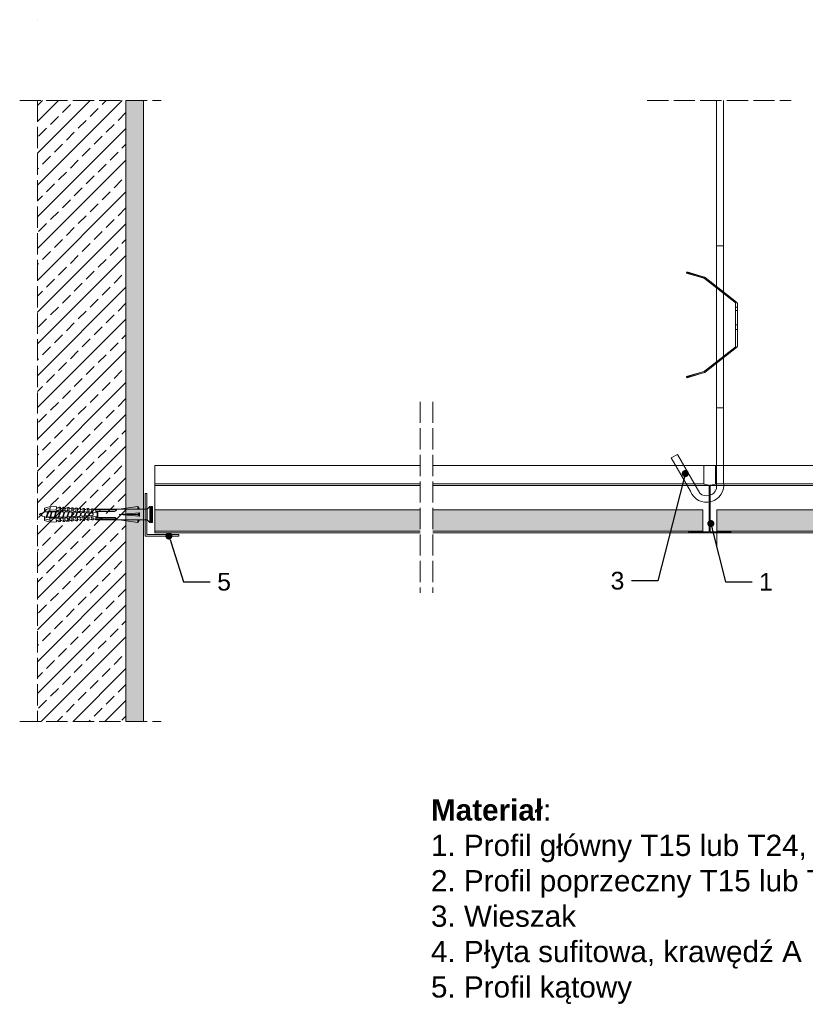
# Model space of a CAD drawing. Header units: millimetres. Extents: x 2238 to 3028, y 1607 to 2163.
# Tile 1 of 2: x 2238 to 2682, y 1607 to 2163. Entities that reach past the tile are written whole.
import ezdxf
from ezdxf import colors
from ezdxf.entities.mleader import LeaderData, LeaderLine
from ezdxf.math import Vec2, Vec3

# ---------------------------------------------------------------- set-up
doc = ezdxf.new("R2010")
doc.units = ezdxf.units.MM
doc.linetypes.add('ACAD_ISO02W100', pattern=[15, 12, -3])
doc.layers.get('0').update_dxf_attribs({"lineweight": 9})
for name, color, linetype, lineweight in [('_RIGIPS G-K', 7, 'Continuous', 9), ('_RIGIPS PROFIL', 7, 'Continuous', 9), ('_RIGIPS PŁYTA', 7, 'Continuous', 9), ('A-ANNO-REV-03', 7, 'Continuous', 9), ('KRESKOWANIE', 7, 'Continuous', 9), ('PRZERYWANA', 7, 'ACAD_ISO02W100', 9), ('wełna', 7, 'BATTING', 5)]:
    doc.layers.add(name, color=color, linetype=linetype, lineweight=lineweight)
doc.styles.get("Standard").update_dxf_attribs({"font": 'arial.ttf'})
doc.linetypes.add('BATTING', pattern='A,0.00254,-2.54,[134,ltypeshp.shx,S=2.54,R=0,X=-2.54,Y=0],-5.08,[134,ltypeshp.shx,S=2.54,R=180,X=2.54,Y=0],-2.54', length=10.16254)

# ---------------------------------------------------------------- blocks, each defined once
blk = doc.blocks.new('T24')
at = {"layer": '_RIGIPS PROFIL'}
for p, q in [((302.61, -139.67), (302.61, -129.54)), ((302.81, -129.34), (308.91, -129.34)), ((309.11, -129.54), (309.11, -139.67)), ((305.45, -140.31), (302.78, -139.87)), ((305.61, -140.51), (305.61, -166.64)), ((306.11, -140.51), (306.11, -166.64)), ((308.95, -139.87), (306.28, -140.31)), ((293.86, -167.24), (293.86, -166.44)), ((293.96, -166.34), (294.86, -166.34)), ((294.36, -166.84), (305.41, -166.84)), ((306.31, -166.84), (317.36, -166.84)), ((317.76, -166.34), (316.86, -166.34)), ((317.86, -167.24), (317.86, -166.44)), ((293.96, -167.34), (317.76, -167.34))]:
    blk.add_line(p, q, dxfattribs=at)
for centre, radius, start, end in [((302.81, -129.54), 0.2, 90, 180), ((308.91, -129.54), 0.2, 0, 90), ((302.81, -139.67), 0.2, 180, 260.5377), ((305.41, -140.51), 0.2, 0, 80.5377), ((306.31, -140.51), 0.2, 99.4623, 180), ((308.91, -139.67), 0.2, 279.4623, 0), ((293.96, -166.44), 0.1, 90, 180), ((305.41, -166.64), 0.2, 270, 0), ((306.31, -166.64), 0.2, 180, 270), ((317.76, -166.44), 0.1, 0, 90), ((293.96, -167.24), 0.1, 180, 270), ((317.76, -167.24), 0.1, 270, 0)]:
    blk.add_arc(centre, radius, start, end, dxfattribs=at)
blk = doc.blocks.new('kolek rozprezny komplet 60')
for p, q in [((390.66, 217.01), (390.76, 218.91)), ((393.75, 218.75), (390.71, 217.96)), ((393.81, 219.85), (390.76, 218.91)), ((392.67, 216.95), (393.04, 217.45)), ((393.07, 216.95), (393.04, 217.45)), ((393.68, 217.35), (393.81, 219.85)), ((417.38, 216.11), (393.68, 217.35)), ((420.47, 216.55), (393.71, 217.95)), ((397.41, 219.66), (393.81, 219.85)), ((394.67, 216.95), (394.92, 217.29)), ((395.07, 216.95), (395.05, 217.28)), ((397.07, 216.95), (397.23, 217.17)), ((397.31, 217.76), (397.41, 219.66)), ((397.47, 216.95), (397.46, 217.16)), ((397.67, 217.14), (397.71, 217.74)), ((399, 219.58), (397.82, 218.98)), ((398.47, 217.1), (398.5, 217.7)), ((398.9, 217.68), (399, 219.58)), ((399.8, 219.54), (399, 219.58)), ((399.7, 217.64), (399.8, 219.54)), ((400.07, 217.02), (400.1, 217.62)), ((401.4, 219.45), (400.22, 218.85)), ((400.87, 216.98), (400.9, 217.58)), ((401.3, 217.56), (401.4, 219.45)), ((402.2, 219.41), (401.4, 219.45)), ((402.1, 217.51), (402.2, 219.41)), ((402.47, 216.89), (402.5, 217.49)), ((403.8, 219.33), (402.61, 218.72)), ((403.27, 216.85), (403.3, 217.45)), ((403.7, 217.43), (403.8, 219.33)), ((404.6, 219.29), (403.8, 219.33)), ((404.5, 217.39), (404.6, 219.29)), ((404.86, 216.77), (404.9, 217.37)), ((406.19, 219.2), (405.01, 218.6)), ((405.66, 216.73), (405.69, 217.32)), ((406.09, 217.3), (406.19, 219.2)), ((406.99, 219.16), (406.19, 219.2)), ((406.89, 217.26), (406.99, 219.16)), ((407.26, 216.64), (407.29, 217.24)), ((408.59, 219.08), (407.41, 218.47)), ((408.06, 216.6), (408.09, 217.2)), ((408.49, 217.18), (408.59, 219.08)), ((409.39, 219.03), (408.59, 219.08)), ((409.29, 217.14), (409.39, 219.03)), ((409.66, 216.52), (409.69, 217.12)), ((410.99, 218.95), (409.8, 218.35)), ((410.46, 216.47), (410.49, 217.07)), ((410.89, 217.05), (410.99, 218.95)), ((412.59, 218.87), (411.4, 218.26)), ((412.49, 216.97), (412.59, 218.87)), ((413.38, 218.82), (412.59, 218.87)), ((413.28, 216.93), (413.38, 218.82)), ((414.98, 218.74), (413.8, 218.14)), ((414.88, 216.84), (414.98, 218.74)), ((415.78, 218.7), (414.98, 218.74)), ((415.68, 216.8), (415.78, 218.7)), ((417.38, 218.62), (416.2, 218.01)), ((417.28, 216.72), (417.38, 218.62)), ((418.18, 218.57), (417.38, 218.62)), ((418.08, 216.68), (418.18, 218.57)), ((419.78, 218.49), (418.59, 217.89)), ((419.68, 216.59), (419.78, 218.49)), ((430.17, 217.15), (419.71, 217.15)), ((431.37, 217.95), (419.75, 217.95)), ((448.67, 218.45), (419.77, 218.45)), ((420.47, 217.15), (420.47, 213.75)), ((420.67, 217.15), (420.67, 213.75)), ((420.87, 217.15), (420.87, 213.75)), ((443.47, 219.95), (432.8, 218.45)), ((443.47, 218.45), (443.47, 219.95)), ((443.47, 219.95), (444.34, 218.45)), ((450.17, 219.95), (448.67, 218.45)), ((448.67, 218.45), (448.67, 212.45)), ((450.17, 219.95), (450.17, 210.95)), ((450.67, 219.95), (450.17, 219.95)), ((450.67, 219.95), (450.67, 210.95)), ((450.67, 219.35), (451.17, 219.95)), ((451.17, 219.95), (451.67, 219.95)), ((451.17, 219.95), (451.17, 210.95)), ((451.67, 219.95), (451.67, 210.95)), ((393.15, 216.88), (390.66, 217.01)), ((393.15, 214.02), (390.66, 213.89)), ((390.66, 213.89), (390.76, 211.99)), ((393.75, 212.15), (390.71, 212.94)), ((393.81, 211.05), (390.76, 211.99)), ((391.67, 216.95), (392.67, 216.95)), ((392.67, 216.95), (391.67, 213.95)), ((391.67, 213.95), (391.71, 213.45)), ((391.71, 213.45), (392.07, 213.95)), ((392.67, 216.95), (392.07, 213.95)), ((393.07, 216.95), (392.07, 213.95)), ((392.07, 213.95), (393.67, 213.95)), ((393.07, 216.95), (394.67, 216.95)), ((394.67, 216.95), (393.67, 213.95)), ((393.67, 213.95), (393.7, 213.55)), ((417.38, 214.79), (393.68, 213.55)), ((393.68, 213.55), (393.81, 211.05)), ((420.47, 214.35), (393.71, 212.95)), ((393.78, 213.55), (394.07, 213.95)), ((394.67, 216.95), (394.07, 213.95)), ((395.07, 216.95), (394.07, 213.95)), ((394.07, 213.95), (396.07, 213.95)), ((395.07, 216.95), (397.07, 216.95)), ((397.07, 216.95), (396.07, 213.95)), ((396.07, 213.95), (396.09, 213.67)), ((396.28, 213.68), (396.47, 213.95)), ((397.07, 216.95), (396.47, 213.95)), ((397.47, 216.95), (396.47, 213.95)), ((396.47, 213.95), (398.47, 213.95)), ((397.31, 213.14), (397.41, 211.24)), ((397.47, 216.95), (399.47, 216.95)), ((397.67, 213.76), (397.71, 213.16)), ((399, 211.32), (397.82, 211.93)), ((399.47, 216.95), (398.47, 213.95)), ((398.47, 213.95), (398.48, 213.8)), ((398.47, 213.8), (398.5, 213.2)), ((398.77, 213.81), (398.87, 213.95)), ((399.47, 216.95), (398.87, 213.95)), ((399.87, 216.95), (398.87, 213.95)), ((398.87, 213.95), (400.87, 213.95)), ((398.9, 213.22), (399, 211.32)), ((399.47, 216.95), (399.55, 217.05)), ((399.7, 213.26), (399.8, 211.36)), ((399.87, 216.95), (399.87, 217.03)), ((399.87, 216.95), (401.38, 216.95)), ((400.07, 213.88), (400.1, 213.28)), ((401.4, 211.45), (400.22, 212.05)), ((401.87, 216.92), (400.87, 213.95)), ((400.87, 213.95), (400.88, 213.92)), ((400.87, 213.92), (400.9, 213.32)), ((401.87, 216.92), (401.27, 213.95)), ((402.26, 216.9), (401.27, 213.95)), ((401.27, 213.95), (401.38, 213.95)), ((401.27, 213.94), (401.27, 213.95)), ((401.3, 213.35), (401.4, 211.45)), ((402.1, 213.39), (402.2, 211.49)), ((402.47, 214.01), (402.5, 213.41)), ((403.8, 211.57), (402.61, 212.18)), ((403.27, 214.05), (403.3, 213.45)), ((404.22, 216.8), (403.31, 214.05)), ((404.24, 216.8), (403.7, 214.07)), ((403.7, 213.47), (403.8, 211.57)), ((404.62, 216.78), (403.72, 214.07)), ((404.6, 211.62), (403.8, 211.57)), ((404.5, 213.51), (404.6, 211.62)), ((404.86, 214.13), (404.9, 213.53)), ((406.19, 211.7), (405.01, 212.3)), ((405.66, 214.17), (405.69, 213.58)), ((406.58, 216.68), (405.75, 214.18)), ((406.09, 213.6), (406.19, 211.7)), ((406.62, 216.68), (406.12, 214.2)), ((406.98, 216.66), (406.16, 214.2)), ((406.99, 211.74), (406.19, 211.7)), ((406.89, 213.64), (406.99, 211.74)), ((407.26, 214.26), (407.29, 213.66)), ((408.59, 211.82), (407.41, 212.43)), ((408.06, 214.3), (408.09, 213.7)), ((408.94, 216.55), (408.19, 214.31)), ((408.49, 213.72), (408.59, 211.82)), ((408.99, 216.55), (408.55, 214.33)), ((409.39, 211.87), (408.59, 211.82)), ((409.34, 216.53), (408.6, 214.33)), ((409.29, 213.76), (409.39, 211.87)), ((409.66, 214.38), (409.69, 213.79)), ((410.99, 211.95), (409.8, 212.55)), ((410.46, 214.43), (410.49, 213.83)), ((411.3, 216.43), (410.64, 214.44)), ((410.89, 213.85), (410.99, 211.95)), ((411.37, 216.43), (410.98, 214.45)), ((411.69, 216.41), (411.04, 214.46)), ((412.59, 212.03), (411.4, 212.64)), ((412.05, 216.39), (412.09, 216.99)), ((412.05, 214.51), (412.09, 213.91)), ((412.49, 213.93), (412.59, 212.03)), ((413.38, 212.08), (412.59, 212.03)), ((412.85, 216.35), (412.89, 216.95)), ((412.85, 214.55), (412.89, 213.95)), ((413.66, 216.31), (413.08, 214.56)), ((413.28, 213.97), (413.38, 212.08)), ((413.75, 216.3), (413.4, 214.58)), ((414.05, 216.29), (413.49, 214.58)), ((414.98, 212.16), (413.8, 212.76)), ((414.45, 216.27), (414.48, 216.86)), ((414.45, 214.64), (414.48, 214.04)), ((414.88, 214.06), (414.98, 212.16)), ((415.78, 212.2), (414.98, 212.16)), ((415.25, 216.22), (415.28, 216.82)), ((415.25, 214.68), (415.28, 214.08)), ((416.02, 216.18), (415.52, 214.69)), ((415.68, 214.1), (415.78, 212.2)), ((416.12, 216.18), (415.83, 214.71)), ((416.41, 216.16), (415.93, 214.71)), ((417.38, 212.29), (416.2, 212.89)), ((417.28, 214.18), (417.38, 212.29)), ((418.18, 212.33), (417.38, 212.29)), ((418.22, 215.58), (418.01, 214.95)), ((418.08, 214.22), (418.18, 212.33)), ((419.78, 212.41), (418.59, 213.01)), ((419.68, 214.31), (419.78, 212.41)), ((430.17, 213.75), (419.71, 213.75)), ((431.37, 212.95), (419.75, 212.95)), ((448.67, 212.45), (419.77, 212.45)), ((444.34, 216.37), (432.8, 215.45)), ((432.8, 215.45), (443.47, 215.45)), ((444.34, 214.53), (432.8, 215.45)), ((443.47, 210.95), (432.8, 212.45)), ((444.34, 216.37), (443.47, 215.45)), ((444.34, 214.53), (443.47, 215.45)), ((443.47, 212.45), (443.47, 210.95)), ((443.47, 210.95), (444.34, 212.45)), ((444.34, 214.53), (444.34, 216.37)), ((448.67, 216.95), (448.67, 213.95)), ((450.17, 210.95), (448.67, 212.45)), ((450.67, 211.55), (451.17, 210.95)), ((397.41, 211.24), (393.81, 211.05)), ((399.8, 211.36), (399, 211.32)), ((402.2, 211.49), (401.4, 211.45)), ((450.67, 210.95), (450.17, 210.95)), ((451.17, 210.95), (451.67, 210.95))]:
    blk.add_line(p, q)
for centre, radius, start, end in [((393.65, 216.85), 0.5, 87, 177), ((397.68, 219.24), 0.3, 177, 297), ((400.08, 219.12), 0.3, 177, 297), ((402.48, 218.99), 0.3, 177, 297), ((404.87, 218.87), 0.3, 177, 297), ((407.27, 218.74), 0.3, 177, 297), ((409.67, 218.61), 0.3, 177, 297), ((411.27, 218.53), 0.3, 177, 297), ((413.66, 218.41), 0.3, 177, 297), ((416.06, 218.28), 0.3, 177, 297), ((418.46, 218.15), 0.3, 177, 297), ((422.67, 216.95), 1, 90, 168.463), ((430.17, 218.45), 1.3, 270, 0), ((393.41, 206.24), 10.85, 99.2038, 121.9083), ((393.41, 224.66), 10.85, 238.0917, 260.7962), ((393.65, 214.05), 0.5, 183, 273), ((397.68, 211.66), 0.3, 63, 183), ((400.08, 211.78), 0.3, 63, 183), ((402.48, 211.91), 0.3, 63, 183), ((404.87, 212.03), 0.3, 63, 183), ((407.27, 212.16), 0.3, 63, 183), ((409.67, 212.29), 0.3, 63, 183), ((411.27, 212.37), 0.3, 63, 183), ((413.66, 212.5), 0.3, 63, 183), ((416.06, 212.62), 0.3, 63, 183), ((417.55, 215.45), 0.682, 255.8604, 104.1386), ((418.46, 212.75), 0.3, 63, 183), ((422.67, 213.95), 1, 191.537, 270), ((430.17, 212.45), 1.3, 0, 90)]:
    blk.add_arc(centre, radius, start, end)
blk = doc.blocks.new('_Dot')
at = {"color": 0, "linetype": 'ByBlock', "lineweight": -2}
blk.add_line((-0.5, 0), (-1, 0), dxfattribs=at)
at = {"color": 0, "linetype": 'ByBlock', "const_width": 0.5}
blk.add_lwpolyline([(-0.25, 0, 1), (0.25, 0, 1)], format="xyb", close=True, dxfattribs=at)
blk = doc.blocks.new('kątownik 24x19')
at = {"layer": 'A-ANNO-REV-03'}
for p, q in [((-0.019, -0.0231), (-0.019, 0.0009)), ((-0.019, 0.0009), (0, 0.0009)), ((-0.0181, 0), (-0.0181, -0.0231)), ((0, 0), (-0.0181, 0)), ((0, 0.0009), (0, 0)), ((-0.0181, -0.0231), (-0.019, -0.0231))]:
    blk.add_line(p, q, dxfattribs=at)

msp = doc.modelspace()

# ---------------------------------------------------------------- hatches: boundary and pattern name
at = {"layer": '_RIGIPS PŁYTA'}
h = msp.add_hatch(dxfattribs=at)
h.set_pattern_fill('DOTS', color=253, scale=0.5)
h.paths.add_polyline_path([(2463.89, 1886.32), (2314.1, 1886.32), (2314.1, 1874.32), (2463.89, 1874.32)])
h.paths.add_polyline_path([(2608.59, 1886.32), (2471.11, 1886.32), (2471.11, 1874.32), (2605.53, 1874.32)])
h.paths.add_polyline_path([(2623.66, 1886.32), (2608.59, 1886.32), (2605.53, 1874.32), (2623.66, 1874.32)])
h.paths.add_polyline_path([(2722.85, 1886.32), (2631.61, 1886.32), (2631.61, 1874.32), (2725.72, 1874.32)])
h.paths.add_polyline_path([(2783.61, 1886.32), (2722.85, 1886.32), (2725.72, 1874.32), (2783.61, 1874.32)])
h.paths.add_polyline_path([(2938.96, 1886.32), (2790.82, 1886.32), (2790.82, 1874.32), (2938.96, 1874.32)])
edge = h.paths.add_edge_path(flags=16)
edge.add_arc((2822.88, 1878.55), 1, 0, 360)
at = {"layer": 'KRESKOWANIE'}
h = msp.add_hatch(dxfattribs=at)
h.set_pattern_fill('ANSI33', color=256, scale=2, angle=180, style=0)
h.set_pattern_definition([(225, (252.433, 487.767), (8.980256, -8.980256), []), (225, (243.453, 487.767), (8.980256, -8.980256), [6.35, -3.175])])
h.paths.add_polyline_path([(2297.64, 2117.72), (2247.64, 2117.72), (2247.64, 1766.72), (2297.64, 1766.72)])
h = msp.add_hatch(dxfattribs=at)
h.set_pattern_fill('AR-SAND', color=256, scale=0.1, style=0)
h.set_pattern_definition([(37.5, (252.433, 487.767), (-0.160003, 4.8941324), [0, -3.8608, 0, -4.318, 0, -4.1275]), (7.5, (252.433, 487.767), (4.495233, 7.168251), [0, -2.0828, 0, -3.4798, 0, -1.3335]), (327.5, (249.3086, 487.767), (7.909924, 0.014372), [0, -1.27, 0, -4.572, 0, -5.969]), (317.5, (249.3086, 487.767), (7.635565, 2.229293), [0, -0.635, 0, -2.9972, 0, -3.429])])
h.paths.add_polyline_path([(2307.64, 2117.72), (2297.64, 2117.72), (2297.64, 1766.72), (2307.64, 1766.72)])

# ---------------------------------------------------------------- linework, layer by layer
for p, q in [((2297.64, 2117.72), (2297.64, 1766.72)), ((2307.64, 2117.72), (2307.64, 1766.72)), ((2631.37, 2117.72), (2631.36, 1943.95)), ((2635.37, 2117.72), (2635.36, 1943.95)), ((2631.37, 2035.51), (2631.36, 1898.2)), ((2635.38, 2035.51), (2635.36, 1901.94)), ((2635.36, 1943.95), (2631.36, 1943.95)), ((2616.7, 1896.94), (2605.9, 1915.65)), ((2622.03, 1895.7), (2609.36, 1917.65))]:
    msp.add_line(p, q)
msp.add_lwpolyline([(2635.36, 2035.51), (2631.36, 2035.51)], close=True)
at = {"color": 253, "lineweight": 0}
for points in [[(2614.44, 2020.22), (2614.61, 2020.78)], [(2616.57, 2020.16), (2624.65, 2017.73), (2624.65, 2017.81), (2616.57, 2020.23), (2616.45, 2020.26), (2616.33, 2020.3), (2616.22, 2020.33), (2616.11, 2020.36), (2616, 2020.39), (2615.9, 2020.43), (2615.8, 2020.45), (2615.7, 2020.48), (2615.61, 2020.51), (2615.52, 2020.53), (2615.44, 2020.56), (2615.36, 2020.57), (2615.28, 2020.6), (2615.21, 2020.62), (2615.14, 2020.64), (2615.08, 2020.66), (2615.02, 2020.67), (2614.96, 2020.69), (2614.92, 2020.7), (2614.87, 2020.71), (2614.82, 2020.73), (2614.78, 2020.74), (2614.74, 2020.75), (2614.71, 2020.75), (2614.69, 2020.76), (2614.66, 2020.77), (2614.64, 2020.77), (2614.63, 2020.78), (2614.62, 2020.78), (2614.61, 2020.78), (2614.62, 2020.77), (2614.63, 2020.77), (2614.64, 2020.76), (2614.66, 2020.75), (2614.69, 2020.75), (2614.71, 2020.74), (2614.74, 2020.73), (2614.78, 2020.71), (2614.82, 2020.7), (2614.87, 2020.69), (2614.92, 2020.67), (2614.96, 2020.66), (2615.02, 2020.64), (2615.08, 2020.61), (2615.14, 2020.6), (2615.21, 2020.57), (2615.28, 2020.56), (2615.36, 2020.53), (2615.44, 2020.51), (2615.52, 2020.48), (2615.61, 2020.45), (2615.7, 2020.42), (2615.8, 2020.39), (2615.9, 2020.36), (2616, 2020.33), (2616.11, 2020.3), (2616.22, 2020.26), (2616.33, 2020.23), (2616.45, 2020.19), (2616.57, 2020.16)], [(2614.96, 2020.08), (2615.12, 2020.65)], [(2614.96, 2020.04), (2615.12, 2020.61)], [(2616.41, 2019.59), (2616.28, 2019.63), (2616.16, 2019.66), (2616.04, 2019.7), (2615.94, 2019.74), (2615.83, 2019.77), (2615.73, 2019.8), (2615.63, 2019.83), (2615.54, 2019.86), (2615.45, 2019.89), (2615.36, 2019.92), (2615.28, 2019.94), (2615.19, 2019.97), (2615.12, 2019.99), (2615.05, 2020.02), (2614.97, 2020.04), (2614.92, 2020.06), (2614.85, 2020.07), (2614.79, 2020.1), (2614.74, 2020.12), (2614.69, 2020.13), (2614.65, 2020.14), (2614.61, 2020.16), (2614.58, 2020.16), (2614.55, 2020.18), (2614.52, 2020.19), (2614.5, 2020.2), (2614.48, 2020.21), (2614.46, 2020.21), (2614.45, 2020.21), (2614.44, 2020.22), (2614.45, 2020.22), (2614.46, 2020.21), (2614.48, 2020.21), (2614.5, 2020.21), (2614.52, 2020.21), (2614.55, 2020.2), (2614.58, 2020.19), (2614.61, 2020.18), (2614.65, 2020.16), (2614.69, 2020.16), (2614.74, 2020.14), (2614.79, 2020.13), (2614.85, 2020.12), (2614.92, 2020.1), (2614.97, 2020.07), (2615.05, 2020.06), (2615.12, 2020.04), (2615.19, 2020.02), (2615.28, 2019.99), (2615.36, 2019.97), (2615.45, 2019.94), (2615.54, 2019.92), (2615.63, 2019.89), (2615.73, 2019.86), (2615.83, 2019.84), (2615.94, 2019.8), (2616.04, 2019.77), (2616.16, 2019.74), (2616.28, 2019.71), (2616.41, 2019.66), (2624.27, 2017.31), (2624.27, 2017.23)], [(2616.41, 2019.66), (2616.57, 2020.23)], [(2616.57, 2020.16), (2616.41, 2019.59), (2624.27, 2017.23)], [(2624.27, 2017.31), (2624.44, 2017.24), (2624.59, 2017.13)], [(2624.59, 2017.06), (2624.44, 2017.16), (2624.27, 2017.23)], [(2624.36, 2017.2), (2624.36, 2017.27)], [(2624.44, 2017.16), (2624.44, 2017.24)], [(2624.52, 2017.12), (2624.52, 2017.19)], [(2641.81, 2003.67), (2624.59, 2017.06), (2624.59, 2017.13), (2641.81, 2003.75), (2641.81, 2003.67)], [(2624.59, 2017.06), (2624.59, 2017.13)], [(2624.98, 2017.63), (2624.82, 2017.73), (2624.65, 2017.81)], [(2624.65, 2017.73), (2624.82, 2017.66), (2624.98, 2017.56)], [(2624.74, 2017.7), (2624.74, 2017.77)], [(2624.82, 2017.66), (2624.82, 2017.73)], [(2624.9, 2017.61), (2624.9, 2017.68)], [(2624.98, 2017.56), (2642.83, 2003.67), (2642.83, 2003.75), (2624.98, 2017.63), (2624.98, 2017.56)], [(2624.98, 2017.56), (2624.98, 2017.63)], [(2631.43, 2011.78), (2631.81, 2012.28)], [(2633.19, 2010.4), (2633.26, 2010.35), (2633.33, 2010.29), (2633.4, 2010.23), (2633.48, 2010.18), (2633.55, 2010.12), (2633.62, 2010.06), (2633.69, 2010), (2633.76, 2009.95), (2633.83, 2009.9), (2633.9, 2009.85), (2633.97, 2009.8), (2634.03, 2009.74), (2634.1, 2009.69), (2634.16, 2009.64), (2634.22, 2009.6), (2634.28, 2009.55), (2634.34, 2009.51), (2634.39, 2009.46), (2634.44, 2009.42), (2634.5, 2009.39), (2634.55, 2009.35), (2634.59, 2009.32), (2634.64, 2009.27), (2634.68, 2009.24), (2634.72, 2009.22), (2634.75, 2009.18), (2634.79, 2009.16), (2634.82, 2009.14), (2634.85, 2009.11), (2634.88, 2009.09), (2634.9, 2009.08), (2634.92, 2009.06), (2634.93, 2009.05), (2634.95, 2009.04), (2634.96, 2009.03), (2634.97, 2009.03), (2634.98, 2009.02), (2634.98, 2009.03), (2634.97, 2009.03), (2634.96, 2009.04), (2634.94, 2009.05), (2634.93, 2009.06), (2634.91, 2009.08), (2634.89, 2009.09), (2634.86, 2009.11), (2634.84, 2009.14), (2634.8, 2009.16), (2634.77, 2009.18), (2634.74, 2009.22), (2634.7, 2009.24), (2634.66, 2009.27), (2634.61, 2009.32), (2634.57, 2009.35), (2634.52, 2009.39), (2634.47, 2009.42), (2634.42, 2009.46), (2634.36, 2009.51), (2634.3, 2009.55), (2634.25, 2009.6), (2634.19, 2009.64), (2634.12, 2009.69), (2634.06, 2009.74), (2633.99, 2009.8), (2633.93, 2009.85), (2633.86, 2009.9), (2633.8, 2009.95), (2633.72, 2010), (2633.66, 2010.06), (2633.58, 2010.12), (2633.51, 2010.18), (2633.44, 2010.23), (2633.36, 2010.29), (2633.29, 2010.35), (2633.21, 2010.4), (2633.14, 2010.46), (2633.07, 2010.52), (2633, 2010.57), (2632.93, 2010.63), (2632.85, 2010.68), (2632.78, 2010.74), (2632.71, 2010.8), (2632.64, 2010.85), (2632.57, 2010.9), (2632.5, 2010.95), (2632.44, 2011.01), (2632.37, 2011.06), (2632.31, 2011.11), (2632.25, 2011.16), (2632.18, 2011.21), (2632.13, 2011.25), (2632.07, 2011.3), (2632.01, 2011.34), (2631.96, 2011.38), (2631.9, 2011.42), (2631.86, 2011.45), (2631.81, 2011.49), (2631.77, 2011.53), (2631.72, 2011.56), (2631.68, 2011.58), (2631.65, 2011.62), (2631.62, 2011.64), (2631.59, 2011.67), (2631.55, 2011.69), (2631.53, 2011.71), (2631.5, 2011.72), (2631.49, 2011.74), (2631.47, 2011.76), (2631.45, 2011.76), (2631.45, 2011.77), (2631.44, 2011.78), (2631.43, 2011.78), (2631.44, 2011.77), (2631.45, 2011.76), (2631.46, 2011.76), (2631.48, 2011.74), (2631.5, 2011.72), (2631.52, 2011.71), (2631.54, 2011.69), (2631.57, 2011.67), (2631.6, 2011.64), (2631.63, 2011.62), (2631.67, 2011.58), (2631.71, 2011.56), (2631.75, 2011.53), (2631.79, 2011.49), (2631.84, 2011.45), (2631.89, 2011.42), (2631.94, 2011.38), (2631.99, 2011.34), (2632.04, 2011.3), (2632.1, 2011.25), (2632.16, 2011.21), (2632.22, 2011.16), (2632.28, 2011.11), (2632.35, 2011.06), (2632.41, 2011.01), (2632.48, 2010.95), (2632.54, 2010.9), (2632.61, 2010.85), (2632.68, 2010.8), (2632.75, 2010.74), (2632.82, 2010.68), (2632.9, 2010.63), (2632.97, 2010.57), (2633.04, 2010.52), (2633.12, 2010.46), (2633.19, 2010.4)], [(2633.58, 2010.9), (2633.65, 2010.84), (2633.71, 2010.78), (2633.79, 2010.72), (2633.86, 2010.67), (2633.94, 2010.61), (2634.01, 2010.56), (2634.07, 2010.5), (2634.15, 2010.45), (2634.21, 2010.4), (2634.29, 2010.34), (2634.35, 2010.29), (2634.42, 2010.24), (2634.48, 2010.19), (2634.54, 2010.14), (2634.61, 2010.09), (2634.66, 2010.05), (2634.72, 2010), (2634.78, 2009.96), (2634.83, 2009.92), (2634.89, 2009.88), (2634.93, 2009.84), (2634.98, 2009.81), (2635.02, 2009.77), (2635.07, 2009.74), (2635.11, 2009.71), (2635.14, 2009.68), (2635.17, 2009.66), (2635.2, 2009.63), (2635.24, 2009.61), (2635.26, 2009.59), (2635.29, 2009.57), (2635.3, 2009.56), (2635.32, 2009.54), (2635.34, 2009.54), (2635.34, 2009.53), (2635.35, 2009.52), (2635.36, 2009.52), (2635.36, 2009.51), (2635.36, 2009.52), (2635.35, 2009.53), (2635.34, 2009.54), (2635.33, 2009.54), (2635.31, 2009.56), (2635.29, 2009.57), (2635.27, 2009.59), (2635.25, 2009.61), (2635.22, 2009.63), (2635.19, 2009.66), (2635.16, 2009.68), (2635.12, 2009.71), (2635.08, 2009.74), (2635.04, 2009.77), (2635, 2009.81), (2634.95, 2009.84), (2634.9, 2009.88), (2634.85, 2009.92), (2634.8, 2009.96), (2634.75, 2010), (2634.69, 2010.05), (2634.63, 2010.09), (2634.57, 2010.14), (2634.51, 2010.19), (2634.44, 2010.24), (2634.38, 2010.29), (2634.31, 2010.34), (2634.25, 2010.4), (2634.18, 2010.45), (2634.11, 2010.5), (2634.04, 2010.56), (2633.97, 2010.61), (2633.89, 2010.67), (2633.82, 2010.72), (2633.75, 2010.78), (2633.67, 2010.84), (2633.6, 2010.9), (2633.53, 2010.95), (2633.46, 2011.01), (2633.39, 2011.07), (2633.31, 2011.13), (2633.24, 2011.18), (2633.17, 2011.24), (2633.09, 2011.29), (2633.03, 2011.35), (2632.95, 2011.4), (2632.89, 2011.45), (2632.82, 2011.5), (2632.76, 2011.55), (2632.69, 2011.6), (2632.63, 2011.65), (2632.57, 2011.7), (2632.51, 2011.75), (2632.45, 2011.79), (2632.4, 2011.83), (2632.35, 2011.87), (2632.29, 2011.91), (2632.24, 2011.95), (2632.2, 2011.98), (2632.15, 2012.02), (2632.11, 2012.05), (2632.07, 2012.08), (2632.04, 2012.11), (2632, 2012.14), (2631.97, 2012.16), (2631.94, 2012.18), (2631.91, 2012.21), (2631.89, 2012.22), (2631.87, 2012.24), (2631.86, 2012.25), (2631.84, 2012.26), (2631.83, 2012.26), (2631.82, 2012.27), (2631.81, 2012.28), (2631.81, 2012.27), (2631.82, 2012.26), (2631.83, 2012.26), (2631.85, 2012.25), (2631.86, 2012.24), (2631.88, 2012.22), (2631.9, 2012.21), (2631.93, 2012.18), (2631.95, 2012.16), (2631.99, 2012.14), (2632.02, 2012.11), (2632.05, 2012.08), (2632.09, 2012.05), (2632.13, 2012.02), (2632.17, 2011.98), (2632.22, 2011.95), (2632.27, 2011.91), (2632.32, 2011.87), (2632.37, 2011.83), (2632.43, 2011.79), (2632.49, 2011.75), (2632.54, 2011.7), (2632.6, 2011.65), (2632.67, 2011.6), (2632.73, 2011.55), (2632.8, 2011.5), (2632.86, 2011.45), (2632.93, 2011.4), (2632.99, 2011.35), (2633.07, 2011.29), (2633.13, 2011.24), (2633.21, 2011.18), (2633.28, 2011.13), (2633.35, 2011.07), (2633.43, 2011.01), (2633.5, 2010.95), (2633.58, 2010.9)], [(2633.2, 2010.41), (2633.58, 2010.91)], [(2633.2, 2010.39), (2633.58, 2010.89)], [(2634.98, 2009.02), (2635.36, 2009.51)], [(2641.81, 2003.75), (2641.98, 2003.58), (2642.1, 2003.39), (2642.17, 2003.17), (2642.21, 2002.94)], [(2642.21, 2002.86), (2642.17, 2003.09), (2642.1, 2003.31), (2641.98, 2003.51), (2641.81, 2003.67)], [(2643.22, 2002.94), (2643.2, 2003.17), (2643.12, 2003.39), (2643, 2003.58), (2642.83, 2003.75)], [(2642.83, 2003.67), (2643, 2003.51), (2643.12, 2003.31), (2643.2, 2003.09), (2643.22, 2002.86)], [(2641.98, 2003.51), (2641.98, 2003.58)], [(2642.1, 2003.31), (2642.1, 2003.39)], [(2642.17, 2003.09), (2642.17, 2003.17)], [(2642.21, 1978.82), (2642.21, 2002.86), (2642.21, 2002.94), (2642.21, 1978.91), (2642.21, 1978.82)], [(2642.21, 2002.86), (2642.21, 2002.94)], [(2642.21, 1999.08), (2642.21, 1999.48), (2642.21, 1999.88), (2642.21, 2000.24), (2642.21, 2000.59), (2642.21, 2000.89), (2642.21, 2001.15), (2642.21, 2001.36), (2642.21, 2001.51), (2642.21, 2001.61), (2642.21, 2001.64), (2642.21, 2001.61), (2642.21, 2001.51), (2642.21, 2001.36), (2642.21, 2001.15), (2642.21, 2000.89), (2642.21, 2000.59), (2642.21, 2000.24), (2642.21, 1999.88), (2642.21, 1999.48), (2642.21, 1999.08), (2643.22, 1999.08)], [(2642.21, 1999.08), (2642.21, 1999.48), (2642.21, 1999.88), (2642.21, 2000.24), (2642.21, 2000.59), (2642.21, 2000.89), (2642.21, 2001.15), (2642.21, 2001.36), (2642.21, 2001.51), (2642.21, 2001.61), (2642.21, 2001.64), (2642.21, 2001.61), (2642.21, 2001.51), (2642.21, 2001.36), (2642.21, 2001.15), (2642.21, 2000.89), (2642.21, 2000.59), (2642.21, 2000.24), (2642.21, 1999.88), (2642.21, 1999.48), (2642.21, 1999.08), (2643.22, 1999.08)], [(2643.22, 2000.89), (2642.21, 2000.89), (2643.22, 2000.89)], [(2643.22, 2000.89), (2642.21, 2000.89), (2643.22, 2000.89)], [(2642.21, 1997.53), (2642.21, 1997.17), (2642.21, 1996.83), (2642.21, 1996.5), (2642.21, 1996.22), (2642.21, 1995.96), (2642.21, 1995.76), (2642.21, 1995.61), (2642.21, 1995.51), (2642.21, 1995.49), (2642.21, 1995.51), (2642.21, 1995.61), (2642.21, 1995.76), (2642.21, 1995.96), (2642.21, 1996.22), (2642.21, 1996.5), (2642.21, 1996.83), (2642.21, 1997.17), (2642.21, 1997.53), (2642.21, 1997.89), (2642.21, 1998.23), (2642.21, 1998.55), (2642.21, 1998.84), (2642.21, 1999.1), (2642.21, 1999.3), (2642.21, 1999.45), (2642.21, 1999.54), (2642.21, 1999.57), (2642.21, 1999.54), (2642.21, 1999.45), (2642.21, 1999.3), (2642.21, 1999.1), (2642.21, 1998.84), (2642.21, 1998.55), (2642.21, 1998.23), (2642.21, 1997.89), (2642.21, 1997.53)], [(2643, 2003.51), (2643, 2003.58)], [(2643.12, 2003.31), (2643.12, 2003.39)], [(2643.2, 2003.09), (2643.2, 2003.17)], [(2643.22, 2002.86), (2643.22, 1978.82), (2643.22, 1978.91), (2643.22, 2002.94), (2643.22, 2002.86)], [(2643.22, 2002.86), (2643.22, 2002.94)], [(2642.21, 1993.42), (2642.21, 1993.36), (2642.21, 1993.23), (2642.21, 1993.04), (2642.21, 1992.8), (2642.21, 1992.51), (2642.21, 1992.19), (2642.21, 1991.83), (2642.21, 1991.45), (2642.21, 1991.05), (2642.21, 1990.66), (2642.21, 1990.26), (2642.21, 1989.88), (2642.21, 1989.53), (2642.21, 1989.21), (2642.21, 1988.93), (2642.21, 1988.69), (2642.21, 1988.52), (2642.21, 1988.4), (2642.21, 1988.33), (2642.21, 1988.34), (2642.21, 1988.4), (2642.21, 1988.53), (2642.21, 1988.71), (2642.21, 1988.94), (2642.21, 1989.22), (2642.21, 1989.55), (2642.21, 1989.9), (2642.21, 1990.29), (2642.21, 1990.68), (2642.21, 1991.08), (2642.21, 1991.47), (2642.21, 1991.85), (2642.21, 1992.21), (2642.21, 1992.54), (2642.21, 1992.82), (2642.21, 1993.05), (2642.21, 1993.23), (2642.21, 1993.37), (2642.21, 1993.43)], [(2643.22, 1990.65), (2643.22, 1990.25), (2643.22, 1989.86), (2643.22, 1989.48), (2643.22, 1989.13), (2643.22, 1988.81), (2643.22, 1988.53), (2643.22, 1988.28), (2643.22, 1988.09), (2643.22, 1987.95), (2643.22, 1987.86), (2643.22, 1987.84), (2643.22, 1987.86), (2643.22, 1987.95), (2643.22, 1988.09), (2643.22, 1988.28), (2643.22, 1988.53), (2643.22, 1988.81), (2643.22, 1989.13), (2643.22, 1989.48), (2643.22, 1989.86), (2643.22, 1990.25), (2643.22, 1990.65), (2643.22, 1991.05), (2643.22, 1991.44), (2643.22, 1991.82), (2643.22, 1992.17), (2643.22, 1992.49), (2643.22, 1992.78), (2643.22, 1993.01), (2643.22, 1993.21), (2643.22, 1993.35), (2643.22, 1993.43), (2643.22, 1993.46), (2643.22, 1993.43), (2643.22, 1993.35), (2643.22, 1993.21), (2643.22, 1993.01), (2643.22, 1992.78), (2643.22, 1992.49), (2643.22, 1992.17), (2643.22, 1991.82), (2643.22, 1991.44), (2643.22, 1991.05), (2643.22, 1990.65)], [(2643.22, 1993.42), (2643.22, 1993.43), (2643.22, 1993.37), (2643.22, 1993.23), (2643.22, 1993.05), (2643.22, 1992.82), (2643.22, 1992.54), (2643.22, 1992.21), (2643.22, 1991.85), (2643.22, 1991.47), (2643.22, 1991.08), (2643.22, 1990.68), (2643.22, 1990.29), (2643.22, 1989.9), (2643.22, 1989.55), (2643.22, 1989.22), (2643.22, 1988.94), (2643.22, 1988.71), (2643.22, 1988.53), (2643.22, 1988.4), (2643.22, 1988.34), (2643.22, 1988.33), (2643.22, 1988.4), (2643.22, 1988.52), (2643.22, 1988.69), (2643.22, 1988.93), (2643.22, 1989.21), (2643.22, 1989.53), (2643.22, 1989.88), (2643.22, 1990.26), (2643.22, 1990.66), (2643.22, 1991.05), (2643.22, 1991.45), (2643.22, 1991.83), (2643.22, 1992.19), (2643.22, 1992.51), (2643.22, 1992.8), (2643.22, 1993.04), (2643.22, 1993.23), (2643.22, 1993.36), (2643.22, 1993.42)], [(2642.21, 1990.89), (2643.22, 1990.89)], [(2642.21, 1990.87), (2643.22, 1990.87)], [(2642.21, 1988.33), (2643.22, 1988.33)], [(2642.21, 1984.24), (2642.21, 1983.88), (2642.21, 1983.54), (2642.21, 1983.21), (2642.21, 1982.93), (2642.21, 1982.67), (2642.21, 1982.47), (2642.21, 1982.32), (2642.21, 1982.22), (2642.21, 1982.19), (2642.21, 1982.22), (2642.21, 1982.32), (2642.21, 1982.47), (2642.21, 1982.67), (2642.21, 1982.93), (2642.21, 1983.21), (2642.21, 1983.54), (2642.21, 1983.88), (2642.21, 1984.24), (2642.21, 1984.6), (2642.21, 1984.94), (2642.21, 1985.26), (2642.21, 1985.55), (2642.21, 1985.8), (2642.21, 1986), (2642.21, 1986.16), (2642.21, 1986.25), (2642.21, 1986.28), (2642.21, 1986.25), (2642.21, 1986.16), (2642.21, 1986), (2642.21, 1985.8), (2642.21, 1985.55), (2642.21, 1985.26), (2642.21, 1984.94), (2642.21, 1984.6), (2642.21, 1984.24)], [(2624.59, 1964.63), (2641.81, 1978.02), (2641.81, 1978.1), (2624.59, 1964.7), (2624.59, 1964.63)], [(2642.83, 1978.02), (2624.98, 1964.14), (2624.98, 1964.21), (2642.83, 1978.1), (2642.83, 1978.02)], [(2641.81, 1978.1), (2641.98, 1978.26), (2642.1, 1978.46), (2642.17, 1978.67), (2642.21, 1978.91)], [(2642.21, 1978.82), (2642.17, 1978.59), (2642.1, 1978.38), (2641.98, 1978.19), (2641.81, 1978.02)], [(2641.98, 1978.19), (2641.98, 1978.26)], [(2642.1, 1978.38), (2642.1, 1978.46)], [(2642.17, 1978.59), (2642.17, 1978.67)], [(2642.21, 1978.82), (2642.21, 1978.91)], [(2643.22, 1978.91), (2643.2, 1978.67), (2643.12, 1978.46), (2643, 1978.26), (2642.83, 1978.1)], [(2642.83, 1978.02), (2643, 1978.19), (2643.12, 1978.38), (2643.2, 1978.59), (2643.22, 1978.82)], [(2643, 1978.19), (2643, 1978.26)], [(2643.12, 1978.38), (2643.12, 1978.46)], [(2643.2, 1978.59), (2643.2, 1978.67)], [(2643.22, 1978.82), (2643.22, 1978.91)], [(2633.19, 1971.36), (2633.12, 1971.31), (2633.04, 1971.25), (2632.97, 1971.19), (2632.9, 1971.14), (2632.82, 1971.08), (2632.75, 1971.02), (2632.68, 1970.96), (2632.61, 1970.91), (2632.54, 1970.86), (2632.48, 1970.81), (2632.41, 1970.75), (2632.35, 1970.7), (2632.28, 1970.65), (2632.22, 1970.6), (2632.16, 1970.55), (2632.1, 1970.51), (2632.04, 1970.46), (2631.99, 1970.42), (2631.94, 1970.38), (2631.89, 1970.34), (2631.84, 1970.31), (2631.79, 1970.27), (2631.75, 1970.24), (2631.71, 1970.2), (2631.67, 1970.18), (2631.63, 1970.15), (2631.6, 1970.12), (2631.57, 1970.1), (2631.54, 1970.07), (2631.52, 1970.06), (2631.5, 1970.04), (2631.48, 1970.02), (2631.46, 1970.01), (2631.45, 1970), (2631.44, 1969.99), (2631.43, 1969.98), (2631.44, 1969.98), (2631.45, 1969.99), (2631.45, 1970), (2631.47, 1970.01), (2631.49, 1970.02), (2631.5, 1970.04), (2631.53, 1970.06), (2631.55, 1970.07), (2631.59, 1970.1), (2631.62, 1970.12), (2631.65, 1970.15), (2631.68, 1970.18), (2631.72, 1970.2), (2631.77, 1970.24), (2631.81, 1970.27), (2631.86, 1970.31), (2631.9, 1970.34), (2631.96, 1970.38), (2632.01, 1970.42), (2632.07, 1970.46), (2632.13, 1970.51), (2632.18, 1970.55), (2632.25, 1970.6), (2632.31, 1970.65), (2632.37, 1970.7), (2632.44, 1970.75), (2632.5, 1970.81), (2632.57, 1970.86), (2632.64, 1970.91), (2632.71, 1970.96), (2632.78, 1971.02), (2632.85, 1971.08), (2632.93, 1971.14), (2633, 1971.19), (2633.07, 1971.25), (2633.14, 1971.31), (2633.21, 1971.36), (2633.29, 1971.41), (2633.36, 1971.47), (2633.44, 1971.53), (2633.51, 1971.59), (2633.58, 1971.64), (2633.66, 1971.7), (2633.72, 1971.76), (2633.8, 1971.81), (2633.86, 1971.86), (2633.93, 1971.91), (2633.99, 1971.97), (2634.06, 1972.02), (2634.12, 1972.07), (2634.19, 1972.12), (2634.25, 1972.16), (2634.3, 1972.21), (2634.36, 1972.25), (2634.42, 1972.3), (2634.47, 1972.34), (2634.52, 1972.38), (2634.57, 1972.41), (2634.61, 1972.45), (2634.66, 1972.49), (2634.7, 1972.52), (2634.74, 1972.54), (2634.77, 1972.58), (2634.8, 1972.6), (2634.84, 1972.63), (2634.86, 1972.65), (2634.89, 1972.67), (2634.91, 1972.68), (2634.93, 1972.7), (2634.94, 1972.72), (2634.96, 1972.72), (2634.97, 1972.73), (2634.98, 1972.74), (2634.97, 1972.74), (2634.96, 1972.73), (2634.95, 1972.72), (2634.93, 1972.72), (2634.92, 1972.7), (2634.9, 1972.68), (2634.88, 1972.67), (2634.85, 1972.65), (2634.82, 1972.63), (2634.79, 1972.6), (2634.75, 1972.58), (2634.72, 1972.54), (2634.68, 1972.52), (2634.64, 1972.49), (2634.59, 1972.45), (2634.55, 1972.41), (2634.5, 1972.38), (2634.44, 1972.34), (2634.39, 1972.3), (2634.34, 1972.25), (2634.28, 1972.21), (2634.22, 1972.16), (2634.16, 1972.12), (2634.1, 1972.07), (2634.03, 1972.02), (2633.97, 1971.97), (2633.9, 1971.91), (2633.83, 1971.86), (2633.76, 1971.81), (2633.69, 1971.76), (2633.62, 1971.7), (2633.55, 1971.64), (2633.48, 1971.59), (2633.4, 1971.53), (2633.33, 1971.47), (2633.26, 1971.41), (2633.19, 1971.36)], [(2633.58, 1970.87), (2633.5, 1970.81), (2633.43, 1970.75), (2633.35, 1970.69), (2633.28, 1970.64), (2633.21, 1970.58), (2633.13, 1970.53), (2633.07, 1970.47), (2632.99, 1970.42), (2632.93, 1970.37), (2632.86, 1970.31), (2632.8, 1970.26), (2632.73, 1970.21), (2632.67, 1970.16), (2632.6, 1970.11), (2632.54, 1970.06), (2632.49, 1970.01), (2632.43, 1969.97), (2632.37, 1969.93), (2632.32, 1969.89), (2632.27, 1969.85), (2632.22, 1969.81), (2632.17, 1969.78), (2632.13, 1969.74), (2632.09, 1969.71), (2632.05, 1969.68), (2632.02, 1969.65), (2631.99, 1969.62), (2631.95, 1969.6), (2631.93, 1969.58), (2631.9, 1969.56), (2631.88, 1969.54), (2631.86, 1969.53), (2631.85, 1969.51), (2631.83, 1969.51), (2631.82, 1969.5), (2631.81, 1969.49), (2631.81, 1969.48), (2631.82, 1969.49), (2631.83, 1969.5), (2631.84, 1969.51), (2631.86, 1969.51), (2631.87, 1969.53), (2631.89, 1969.54), (2631.91, 1969.56), (2631.94, 1969.58), (2631.97, 1969.6), (2632, 1969.62), (2632.04, 1969.65), (2632.07, 1969.68), (2632.11, 1969.71), (2632.15, 1969.74), (2632.2, 1969.78), (2632.24, 1969.81), (2632.29, 1969.85), (2632.35, 1969.89), (2632.4, 1969.93), (2632.45, 1969.97), (2632.51, 1970.01), (2632.57, 1970.06), (2632.63, 1970.11), (2632.69, 1970.16), (2632.76, 1970.21), (2632.82, 1970.26), (2632.89, 1970.31), (2632.95, 1970.37), (2633.03, 1970.42), (2633.09, 1970.47), (2633.17, 1970.53), (2633.24, 1970.58), (2633.31, 1970.64), (2633.39, 1970.69), (2633.46, 1970.75), (2633.53, 1970.81), (2633.6, 1970.87), (2633.67, 1970.92), (2633.75, 1970.98), (2633.82, 1971.04), (2633.89, 1971.09), (2633.97, 1971.15), (2634.04, 1971.2), (2634.11, 1971.26), (2634.18, 1971.32), (2634.25, 1971.37), (2634.31, 1971.42), (2634.38, 1971.47), (2634.44, 1971.52), (2634.51, 1971.57), (2634.57, 1971.62), (2634.63, 1971.67), (2634.69, 1971.72), (2634.75, 1971.76), (2634.8, 1971.8), (2634.85, 1971.84), (2634.9, 1971.88), (2634.95, 1971.92), (2635, 1971.95), (2635.04, 1971.99), (2635.08, 1972.02), (2635.12, 1972.05), (2635.16, 1972.08), (2635.19, 1972.1), (2635.22, 1972.13), (2635.25, 1972.15), (2635.27, 1972.17), (2635.29, 1972.19), (2635.31, 1972.2), (2635.33, 1972.22), (2635.34, 1972.22), (2635.35, 1972.23), (2635.36, 1972.24), (2635.36, 1972.25), (2635.36, 1972.24), (2635.35, 1972.24), (2635.34, 1972.23), (2635.34, 1972.22), (2635.32, 1972.22), (2635.3, 1972.2), (2635.29, 1972.19), (2635.26, 1972.17), (2635.24, 1972.15), (2635.2, 1972.13), (2635.17, 1972.1), (2635.14, 1972.08), (2635.11, 1972.05), (2635.07, 1972.02), (2635.02, 1971.99), (2634.98, 1971.95), (2634.93, 1971.92), (2634.89, 1971.88), (2634.83, 1971.84), (2634.78, 1971.8), (2634.72, 1971.76), (2634.66, 1971.72), (2634.61, 1971.67), (2634.54, 1971.62), (2634.48, 1971.57), (2634.42, 1971.52), (2634.35, 1971.47), (2634.29, 1971.42), (2634.21, 1971.37), (2634.15, 1971.32), (2634.07, 1971.26), (2634.01, 1971.2), (2633.94, 1971.15), (2633.86, 1971.09), (2633.79, 1971.04), (2633.71, 1970.98), (2633.65, 1970.92), (2633.58, 1970.87)], [(2633.2, 1971.37), (2633.58, 1970.87)], [(2633.2, 1971.35), (2633.58, 1970.85)], [(2634.98, 1972.74), (2635.36, 1972.25)], [(2624.27, 1964.53), (2624.44, 1964.6), (2624.59, 1964.7)], [(2624.52, 1964.58), (2624.52, 1964.65)], [(2624.59, 1964.63), (2624.59, 1964.7)], [(2631.43, 1969.98), (2631.81, 1969.48)], [(2616.41, 1962.1), (2616.28, 1962.06), (2616.16, 1962.03), (2616.04, 1962), (2615.94, 1961.97), (2615.83, 1961.93), (2615.73, 1961.9), (2615.63, 1961.88), (2615.54, 1961.84), (2615.45, 1961.82), (2615.36, 1961.79), (2615.28, 1961.77), (2615.19, 1961.74), (2615.12, 1961.73), (2615.05, 1961.7), (2614.97, 1961.69), (2614.92, 1961.67), (2614.85, 1961.65), (2614.79, 1961.64), (2614.74, 1961.62), (2614.69, 1961.61), (2614.65, 1961.6), (2614.61, 1961.59), (2614.58, 1961.58), (2614.55, 1961.57), (2614.52, 1961.56), (2614.5, 1961.56), (2614.48, 1961.56), (2614.46, 1961.55), (2614.45, 1961.55), (2614.44, 1961.55), (2614.45, 1961.55), (2614.45, 1961.56), (2614.46, 1961.56), (2614.48, 1961.56), (2614.5, 1961.57), (2614.52, 1961.58), (2614.55, 1961.59), (2614.58, 1961.6), (2614.61, 1961.61), (2614.65, 1961.62), (2614.69, 1961.64), (2614.74, 1961.65), (2614.79, 1961.67), (2614.85, 1961.69), (2614.92, 1961.7), (2614.97, 1961.73), (2615.05, 1961.75), (2615.12, 1961.77), (2615.19, 1961.79), (2615.28, 1961.82), (2615.36, 1961.85), (2615.45, 1961.88), (2615.54, 1961.9), (2615.63, 1961.93), (2615.73, 1961.97), (2615.83, 1962), (2615.94, 1962.03), (2616.04, 1962.06), (2616.16, 1962.1), (2616.28, 1962.14), (2616.41, 1962.17)], [(2614.44, 1961.55), (2614.61, 1960.98)], [(2616.57, 1961.61), (2616.45, 1961.57), (2616.33, 1961.54), (2616.22, 1961.5), (2616.11, 1961.47), (2616, 1961.43), (2615.9, 1961.4), (2615.8, 1961.38), (2615.7, 1961.34), (2615.61, 1961.31), (2615.52, 1961.29), (2615.44, 1961.26), (2615.36, 1961.24), (2615.28, 1961.21), (2615.21, 1961.19), (2615.14, 1961.16), (2615.08, 1961.15), (2615.02, 1961.13), (2614.96, 1961.11), (2614.92, 1961.09), (2614.87, 1961.07), (2614.82, 1961.06), (2614.78, 1961.05), (2614.74, 1961.04), (2614.71, 1961.02), (2614.69, 1961.02), (2614.66, 1961.01), (2614.64, 1961), (2614.63, 1961), (2614.62, 1960.99), (2614.61, 1960.99), (2614.61, 1960.98), (2614.62, 1960.98), (2614.63, 1960.99), (2614.64, 1960.99), (2614.66, 1961), (2614.69, 1961), (2614.71, 1961.01), (2614.74, 1961.02), (2614.78, 1961.02), (2614.82, 1961.04), (2614.87, 1961.05), (2614.92, 1961.06), (2614.96, 1961.07), (2615.02, 1961.09), (2615.08, 1961.11), (2615.14, 1961.13), (2615.21, 1961.15), (2615.28, 1961.16), (2615.36, 1961.19), (2615.44, 1961.21), (2615.52, 1961.24), (2615.61, 1961.26), (2615.7, 1961.29), (2615.8, 1961.31), (2615.9, 1961.34), (2616, 1961.37), (2616.11, 1961.4), (2616.22, 1961.43), (2616.33, 1961.47), (2616.45, 1961.5), (2616.57, 1961.54)], [(2614.96, 1961.72), (2615.12, 1961.16)], [(2614.96, 1961.68), (2615.12, 1961.12)], [(2616.57, 1961.54), (2616.41, 1962.1), (2624.27, 1964.45), (2624.27, 1964.53), (2616.41, 1962.17)], [(2616.41, 1962.17), (2616.57, 1961.61)], [(2616.57, 1961.61), (2624.65, 1964.04), (2624.65, 1963.96), (2624.82, 1964.03), (2624.98, 1964.14)], [(2616.57, 1961.54), (2624.65, 1963.96)], [(2624.59, 1964.63), (2624.44, 1964.53), (2624.27, 1964.45)], [(2624.36, 1964.49), (2624.36, 1964.56)], [(2624.44, 1964.53), (2624.44, 1964.6)], [(2624.98, 1964.21), (2624.82, 1964.11), (2624.65, 1964.04)], [(2624.74, 1964), (2624.74, 1964.07)], [(2624.82, 1964.03), (2624.82, 1964.11)], [(2624.9, 1964.08), (2624.9, 1964.15)], [(2624.98, 1964.14), (2624.98, 1964.21)]]:
    msp.add_lwpolyline(points, dxfattribs=at)
for centre, radius, start, end in [((2625.81, 1900.28), 9.7, 200.1981, 9.7997), ((2625.91, 1899.92), 5.72, 227.4354, 342.5624)]:
    msp.add_arc(centre, radius, start, end)
at = {"layer": '_RIGIPS PROFIL'}
for p, q in [((2314.1, 1911.32), (2463.89, 1911.32)), ((2471.11, 1911.32), (2783.61, 1911.32)), ((2314.1, 1900.99), (2463.89, 1900.99)), ((2314.1, 1900.15), (2463.89, 1900.15)), ((2471.11, 1900.99), (2624.39, 1900.99)), ((2471.11, 1900.15), (2627.39, 1900.15)), ((2627.89, 1900.15), (2783.61, 1900.15)), ((2630.89, 1900.99), (2783.61, 1900.99)), ((2314.1, 1873.32), (2463.89, 1873.32)), ((2471.11, 1873.32), (2783.61, 1873.32))]:
    msp.add_line(p, q, dxfattribs=at)
at = {"layer": '_RIGIPS PŁYTA'}
for p, q in [((2314.1, 1911.32), (2314.1, 1873.32)), ((2463.89, 1886.32), (2314.1, 1886.32)), ((2623.66, 1886.32), (2471.11, 1886.32)), ((2623.66, 1886.32), (2623.66, 1874.32)), ((2631.61, 1886.32), (2783.61, 1886.32)), ((2631.61, 1886.32), (2631.61, 1874.32)), ((2463.89, 1874.32), (2314.1, 1874.32)), ((2623.66, 1874.32), (2471.11, 1874.32)), ((2631.61, 1874.32), (2783.61, 1874.32))]:
    msp.add_line(p, q, dxfattribs=at)
at = {"layer": 'PRZERYWANA'}
for p, q in [((2237.64, 2117.72), (2317.64, 2117.72)), ((2247.64, 2117.72), (2247.64, 1766.72)), ((2592.29, 2117.72), (2673.73, 2117.72)), ((2463.89, 1947.42), (2463.89, 1839.4)), ((2471.11, 1947.42), (2471.11, 1839.4)), ((2631.61, 1874.32), (2631.61, 1864.89)), ((2237.64, 1766.72), (2317.64, 1766.72))]:
    msp.add_line(p, q, dxfattribs=at)
at = {"layer": 'wełna'}
msp.add_line((2605.9, 1915.65), (2609.36, 1917.65), dxfattribs=at)

# ---------------------------------------------------------------- block references
msp.add_blockref('kolek rozprezny komplet 60', (1860.96, 1668.29))
at = {"layer": '_RIGIPS PROFIL'}
msp.add_blockref('T24', (2321.77, 2040.66), dxfattribs=at)
at = {"layer": 'A-ANNO-REV-03'}
msp.add_blockref('kątownik 24x19', (2247.64, 2163.37), dxfattribs=at)
at = {"layer": 'A-ANNO-REV-03', "xscale": -1000, "yscale": 1000, "zscale": 1000, "rotation": 180}
msp.add_blockref('kątownik 24x19', (2327.54, 1872.42), dxfattribs=at)

# ---------------------------------------------------------------- texts
at = {"layer": '_RIGIPS G-K', "insert": (2470.07, 1722.67), "char_height": 12, "attachment_point": 1}
msp.add_mtext_dynamic_manual_height_columns('{\\fArial|b1|i0|c238|p34;Materiał}:\\P1. Profil główny T15 lub T24, L=3,60m.\\P2. Profil poprzeczny T15 lub T24, L=1,20m lub L=0,60m\\P3. Wieszak\\P4. Płyta sufitowa, krawędź A\\P5. Profil kątowy', width=440.7622, gutter_width=12.5, heights=[0], dxfattribs=at)

# ---------------------------------------------------------------- leaders
at = {"layer": '_RIGIPS G-K'}
ml = msp.add_multileader_mtext('Standard', dxfattribs=at)
ml.set_content('3', color=256)
ml.set_leader_properties()
ml.set_arrow_properties(name='DOT')
ml.build(insert=Vec2(0, 0))
ml.multileader.update_dxf_attribs({"dogleg_length": 15})
ctx = ml.context
ctx.base_point, ctx.char_height, ctx.landing_gap_size, ctx.plane_origin = Vec3(2568.82, 1846.2), 10, 4, Vec3(2633.36, 1976.81)
ctx.text_align_type = 2
notes = []
notes.append((ctx, [(0, (1, 1, 0), (2598.36, 1846.2), (-1, 0), 15, [(0, [(2613.82, 1906.81)], 0, [])])]))
ctx.mtext.insert, ctx.mtext.alignment, ctx.mtext.flow_direction = Vec3(2579.36, 1851.29), 3, 5
ml = msp.add_multileader_mtext('Standard', dxfattribs=at)
ml.set_content('1', color=256)
ml.set_leader_properties()
ml.set_arrow_properties(name='DOT')
ml.build(insert=Vec2(0, 0))
ml.multileader.update_dxf_attribs({"dogleg_length": 15})
ctx = ml.context
ctx.base_point, ctx.char_height, ctx.landing_gap_size, ctx.plane_origin = Vec3(2651.51, 1845.62), 10, 4, Vec3(2601.51, 1976.23)
notes.append((ctx, [(0, (1, 1, 0), (2636.51, 1845.62), (1, 0), 15, [(0, [(2628.23, 1878.55)], 0, [])])]))
ctx.mtext.insert, ctx.mtext.flow_direction = Vec3(2655.51, 1850.62), 5
ml = msp.add_multileader_mtext('Standard', dxfattribs=at)
ml.set_content('5', color=256)
ml.set_leader_properties()
ml.set_arrow_properties(name='DOT')
ml.build(insert=Vec2(0, 0))
ml.multileader.update_dxf_attribs({"dogleg_length": 15})
ctx = ml.context
ctx.base_point, ctx.char_height, ctx.landing_gap_size, ctx.plane_origin = Vec3(2345.26, 1845.62), 10, 4, Vec3(2295.26, 1976.23)
notes.append((ctx, [(0, (1, 1, 0), (2330.26, 1845.62), (1, 0), 15, [(0, [(2321.98, 1871.52)], 0, [])])]))
ctx.mtext.insert, ctx.mtext.flow_direction = Vec3(2349.26, 1850.7), 5
for ctx, leaders in notes:
    for number, flags, end, landing, length, lines in leaders:
        leader = LeaderData()
        leader.index, (leader.has_last_leader_line, leader.has_dogleg_vector, leader.attachment_direction) = number, flags
        leader.last_leader_point, leader.dogleg_vector, leader.dogleg_length = Vec3(end), Vec3(landing), length
        for number, points, colour, breaks in lines:
            line = LeaderLine()
            line.index, line.vertices, line.color, line.breaks = number, Vec3.list(points), colors.encode_raw_color(colour), breaks
            leader.lines.append(line)
        ctx.leaders.append(leader)

doc.saveas('drawing.dxf')
